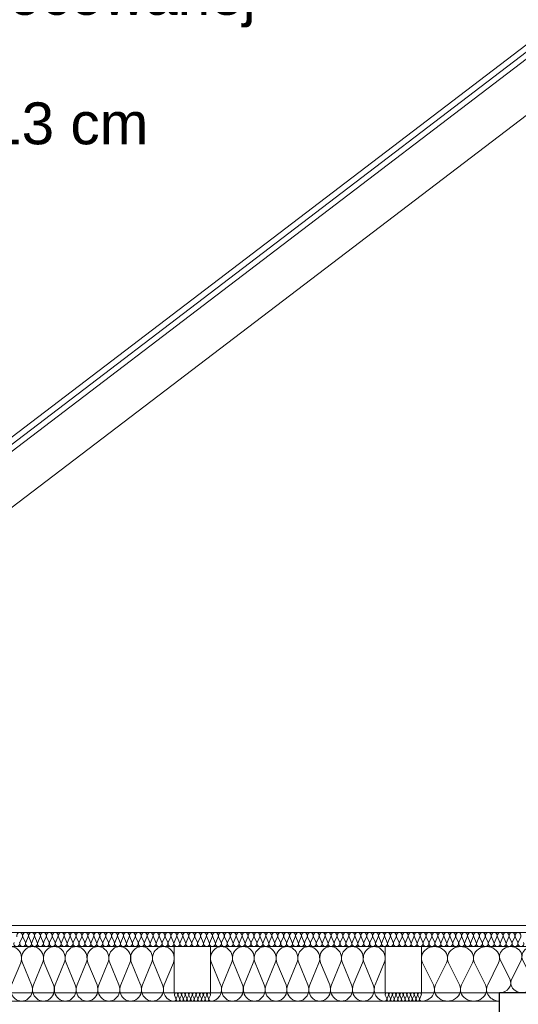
# Model space of a CAD drawing. Extents: x -396299 to -11759, y -15022 to 18278.
# Tile 146 of 205: x -102452 to -100667, y 10632 to 14155. Entities that reach past the tile are written whole.
import ezdxf

# ---------------------------------------------------------------- set-up
doc = ezdxf.new("R2010")
doc.units = 0
doc.header["$MEASUREMENT"] = 0
doc.layers.add('arch izolacje', color=7, linetype='Continuous')
doc.layers.add('arch izolacje_Nr_Pióra__24', color=7, linetype='Continuous', lineweight=13, true_color=0x029e21)
doc.layers.add('Inwentaryzacja Konst._Nr_Pióra__25', color=7, linetype='Continuous', lineweight=15, true_color=0x40a5ff)
for name, color, linetype, lineweight in [('Arch opisy_Nr_Pióra__1', 7, 'Continuous', 25), ('INWENT DACH_Nr_Pióra__5', 7, 'Continuous', 13), ('INWENT STROPY_Nr_Pióra__21', 7, 'Continuous', 13), ('INWENT.ŚCIANY_Nr_Pióra__1', 7, 'Continuous', 25), ('Inwentaryzacja Konst._Nr_Pióra__5', 7, 'Continuous', 13)]:
    doc.layers.add(name, color=color, linetype=linetype, lineweight=lineweight)
doc.styles.add('GENERATED_STYLE_8', font='arial.ttf')

# ---------------------------------------------------------------- blocks, each defined once
blk = doc.blocks.new('Izolacja cieplna 14_211', base_point=(-100508.6, 10838.2))
at = {"layer": 'arch izolacje_Nr_Pióra__24', "linetype": 'Continuous'}
for p, q in [((-102442.6, 10873.3), (-102451.4, 10853.1)), ((-102432, 10853.1), (-102440.8, 10873.3)), ((-102421.4, 10873.3), (-102430.2, 10853.1)), ((-102410.7, 10853.1), (-102419.6, 10873.3)), ((-102400.1, 10873.3), (-102408.9, 10853.1)), ((-102389.5, 10853.1), (-102398.3, 10873.3)), ((-102378.9, 10873.3), (-102387.7, 10853.1)), ((-102368.2, 10853.1), (-102377.1, 10873.3)), ((-102357.6, 10873.3), (-102366.5, 10853.1)), ((-102347, 10853.1), (-102355.8, 10873.3)), ((-102336.4, 10873.3), (-102345.2, 10853.1)), ((-102325.8, 10853.1), (-102334.6, 10873.3)), ((-102315.1, 10873.3), (-102324, 10853.1)), ((-102304.5, 10853.1), (-102313.4, 10873.3)), ((-102293.9, 10873.3), (-102302.7, 10853.1)), ((-102283.3, 10853.1), (-102292.1, 10873.3)), ((-102272.6, 10873.3), (-102281.5, 10853.1)), ((-102262, 10853.1), (-102270.9, 10873.3)), ((-102251.4, 10873.3), (-102260.2, 10853.1)), ((-102240.8, 10853.1), (-102249.6, 10873.3)), ((-102230.2, 10873.3), (-102239, 10853.1)), ((-102219.5, 10853.1), (-102228.4, 10873.3)), ((-102208.9, 10873.3), (-102217.8, 10853.1)), ((-102198.3, 10853.1), (-102207.1, 10873.3)), ((-102187.7, 10873.3), (-102196.5, 10853.1)), ((-102177.1, 10853.1), (-102185.9, 10873.3)), ((-102166.4, 10873.3), (-102175.3, 10853.1)), ((-102155.8, 10853.1), (-102164.7, 10873.3)), ((-102145.2, 10873.3), (-102154, 10853.1)), ((-102134.6, 10853.1), (-102143.4, 10873.3)), ((-102123.9, 10873.3), (-102132.8, 10853.1)), ((-102113.3, 10853.1), (-102122.2, 10873.3)), ((-102102.7, 10873.3), (-102111.5, 10853.1)), ((-102092.1, 10853.1), (-102100.9, 10873.3)), ((-102081.5, 10873.3), (-102090.3, 10853.1)), ((-102070.8, 10853.1), (-102079.7, 10873.3)), ((-102060.2, 10873.3), (-102069.1, 10853.1)), ((-102049.6, 10853.1), (-102058.4, 10873.3)), ((-102039, 10873.3), (-102047.8, 10853.1)), ((-102028.4, 10853.1), (-102037.2, 10873.3)), ((-102017.7, 10873.3), (-102026.6, 10853.1)), ((-102007.1, 10853.1), (-102015.9, 10873.3)), ((-101996.5, 10873.3), (-102005.3, 10853.1)), ((-101985.9, 10853.1), (-101994.7, 10873.3)), ((-101975.2, 10873.3), (-101984.1, 10853.1)), ((-101964.6, 10853.1), (-101973.5, 10873.3)), ((-101954, 10873.3), (-101962.8, 10853.1)), ((-101943.4, 10853.1), (-101952.2, 10873.3)), ((-101932.8, 10873.3), (-101941.6, 10853.1)), ((-101922.1, 10853.1), (-101931, 10873.3)), ((-101911.5, 10873.3), (-101920.4, 10853.1)), ((-101900.9, 10853.1), (-101909.7, 10873.3)), ((-101890.3, 10873.3), (-101899.1, 10853.1)), ((-101879.7, 10853.1), (-101888.5, 10873.3)), ((-101869, 10873.3), (-101877.9, 10853.1)), ((-101858.4, 10853.1), (-101867.2, 10873.3)), ((-101847.8, 10873.3), (-101856.6, 10853.1)), ((-101837.2, 10853.1), (-101846, 10873.3)), ((-101826.5, 10873.3), (-101835.4, 10853.1)), ((-101815.9, 10853.1), (-101824.8, 10873.3)), ((-101805.3, 10873.3), (-101814.1, 10853.1)), ((-101794.7, 10853.1), (-101803.5, 10873.3)), ((-101784.1, 10873.3), (-101792.9, 10853.1)), ((-101773.4, 10853.1), (-101782.3, 10873.3)), ((-101762.8, 10873.3), (-101771.7, 10853.1)), ((-101752.2, 10853.1), (-101761, 10873.3)), ((-101741.6, 10873.3), (-101750.4, 10853.1)), ((-101731, 10853.1), (-101739.8, 10873.3)), ((-101720.3, 10873.3), (-101729.2, 10853.1)), ((-101709.7, 10853.1), (-101718.5, 10873.3)), ((-101699.1, 10873.3), (-101707.9, 10853.1)), ((-101688.5, 10853.1), (-101697.3, 10873.3)), ((-101677.8, 10873.3), (-101686.7, 10853.1)), ((-101667.2, 10853.1), (-101676.1, 10873.3)), ((-101656.6, 10873.3), (-101665.4, 10853.1)), ((-101646, 10853.1), (-101654.8, 10873.3)), ((-101635.4, 10873.3), (-101644.2, 10853.1)), ((-101624.7, 10853.1), (-101633.6, 10873.3)), ((-101614.1, 10873.3), (-101623, 10853.1)), ((-101603.5, 10853.1), (-101612.3, 10873.3)), ((-101592.9, 10873.3), (-101601.7, 10853.1)), ((-101582.3, 10853.1), (-101591.1, 10873.3)), ((-101571.6, 10873.3), (-101580.5, 10853.1)), ((-101561, 10853.1), (-101569.8, 10873.3)), ((-101550.4, 10873.3), (-101559.2, 10853.1)), ((-101539.8, 10853.1), (-101548.6, 10873.3)), ((-101529.1, 10873.3), (-101538, 10853.1)), ((-101518.5, 10853.1), (-101527.4, 10873.3)), ((-101507.9, 10873.3), (-101516.7, 10853.1)), ((-101497.3, 10853.1), (-101506.1, 10873.3)), ((-101486.7, 10873.3), (-101495.5, 10853.1)), ((-101476, 10853.1), (-101484.9, 10873.3)), ((-101465.4, 10873.3), (-101474.3, 10853.1)), ((-101454.8, 10853.1), (-101463.6, 10873.3)), ((-101444.2, 10873.3), (-101453, 10853.1)), ((-101433.6, 10853.1), (-101442.4, 10873.3)), ((-101422.9, 10873.3), (-101431.8, 10853.1)), ((-101412.3, 10853.1), (-101421.1, 10873.3)), ((-101401.7, 10873.3), (-101410.5, 10853.1)), ((-101391.1, 10853.1), (-101399.9, 10873.3)), ((-101380.4, 10873.3), (-101389.3, 10853.1)), ((-101369.8, 10853.1), (-101378.7, 10873.3)), ((-101359.2, 10873.3), (-101368, 10853.1)), ((-101348.6, 10853.1), (-101357.4, 10873.3)), ((-101338, 10873.3), (-101346.8, 10853.1)), ((-101327.3, 10853.1), (-101336.2, 10873.3)), ((-101316.7, 10873.3), (-101325.6, 10853.1)), ((-101306.1, 10853.1), (-101314.9, 10873.3)), ((-101295.5, 10873.3), (-101304.3, 10853.1)), ((-101284.9, 10853.1), (-101293.7, 10873.3)), ((-101274.2, 10873.3), (-101283.1, 10853.1)), ((-101263.6, 10853.1), (-101272.4, 10873.3)), ((-101253, 10873.3), (-101261.8, 10853.1)), ((-101242.4, 10853.1), (-101251.2, 10873.3)), ((-101231.7, 10873.3), (-101240.6, 10853.1)), ((-101221.1, 10853.1), (-101230, 10873.3)), ((-101210.5, 10873.3), (-101219.3, 10853.1)), ((-101199.9, 10853.1), (-101208.7, 10873.3)), ((-101189.3, 10873.3), (-101198.1, 10853.1)), ((-101178.6, 10853.1), (-101187.5, 10873.3)), ((-101168, 10873.3), (-101176.9, 10853.1)), ((-101157.4, 10853.1), (-101166.2, 10873.3)), ((-101146.8, 10873.3), (-101155.6, 10853.1)), ((-101136.2, 10853.1), (-101145, 10873.3)), ((-101125.5, 10873.3), (-101134.4, 10853.1)), ((-101114.9, 10853.1), (-101123.7, 10873.3)), ((-101104.3, 10873.3), (-101113.1, 10853.1)), ((-101093.7, 10853.1), (-101102.5, 10873.3)), ((-101083, 10873.3), (-101091.9, 10853.1)), ((-101072.4, 10853.1), (-101081.3, 10873.3)), ((-101061.8, 10873.3), (-101070.6, 10853.1)), ((-101051.2, 10853.1), (-101060, 10873.3)), ((-101040.6, 10873.3), (-101049.4, 10853.1)), ((-101029.9, 10853.1), (-101038.8, 10873.3)), ((-101019.3, 10873.3), (-101028.2, 10853.1)), ((-101008.7, 10853.1), (-101017.5, 10873.3)), ((-100998.1, 10873.3), (-101006.9, 10853.1)), ((-100987.5, 10853.1), (-100996.3, 10873.3)), ((-100976.8, 10873.3), (-100985.7, 10853.1)), ((-100966.2, 10853.1), (-100975, 10873.3)), ((-100955.6, 10873.3), (-100964.4, 10853.1)), ((-100945, 10853.1), (-100953.8, 10873.3)), ((-100934.3, 10873.3), (-100943.2, 10853.1)), ((-100923.7, 10853.1), (-100932.6, 10873.3)), ((-100913.1, 10873.3), (-100921.9, 10853.1)), ((-100902.5, 10853.1), (-100911.3, 10873.3)), ((-100891.9, 10873.3), (-100900.7, 10853.1)), ((-100881.2, 10853.1), (-100890.1, 10873.3)), ((-100870.6, 10873.3), (-100879.5, 10853.1)), ((-100860, 10853.1), (-100868.8, 10873.3)), ((-100849.4, 10873.3), (-100858.2, 10853.1)), ((-100838.8, 10853.1), (-100847.6, 10873.3)), ((-100828.1, 10873.3), (-100837, 10853.1)), ((-100817.5, 10853.1), (-100826.3, 10873.3)), ((-100806.9, 10873.3), (-100815.7, 10853.1)), ((-100796.3, 10853.1), (-100805.1, 10873.3)), ((-100785.6, 10873.3), (-100794.5, 10853.1)), ((-100775, 10853.1), (-100783.9, 10873.3)), ((-100764.4, 10873.3), (-100773.2, 10853.1)), ((-100753.8, 10853.1), (-100762.6, 10873.3)), ((-100743.2, 10873.3), (-100752, 10853.1)), ((-100732.5, 10853.1), (-100741.4, 10873.3)), ((-100721.9, 10873.3), (-100730.8, 10853.1)), ((-100711.3, 10853.1), (-100720.1, 10873.3)), ((-100700.7, 10873.3), (-100709.5, 10853.1)), ((-100690.1, 10853.1), (-100698.9, 10873.3)), ((-100679.4, 10873.3), (-100688.3, 10853.1)), ((-100668.8, 10853.1), (-100677.6, 10873.3)), ((-100658.2, 10873.3), (-100667, 10853.1))]:
    blk.add_line(p, q, dxfattribs=at)
for centre, start_param, end_param in [((-102452.3, 10877.5), 1.158003, 5.125183), ((-102431.1, 10877.5), 1.158003, 5.125183), ((-102409.8, 10877.5), 1.158003, 5.125183), ((-102388.6, 10877.5), 1.158003, 5.125183), ((-102367.4, 10877.5), 1.158003, 5.125183), ((-102346.1, 10877.5), 1.158003, 5.125183), ((-102324.9, 10877.5), 1.158003, 5.125183), ((-102303.6, 10877.5), 1.158003, 5.125183), ((-102282.4, 10877.5), 1.158003, 5.125183), ((-102261.1, 10877.5), 1.158003, 5.125183), ((-102239.9, 10877.5), 1.158003, 5.125183), ((-102218.6, 10877.5), 1.158003, 5.125183), ((-102197.4, 10877.5), 1.158003, 5.125183), ((-102176.2, 10877.5), 1.158003, 5.125183), ((-102154.9, 10877.5), 1.158003, 5.125183), ((-102133.7, 10877.5), 1.158003, 5.125183), ((-102112.4, 10877.5), 1.158003, 5.125183), ((-102091.2, 10877.5), 1.158003, 5.125183), ((-102069.9, 10877.5), 1.158003, 5.125183), ((-102048.7, 10877.5), 1.158003, 5.125183), ((-102027.5, 10877.5), 1.158003, 5.125183), ((-102006.2, 10877.5), 1.158003, 5.125183), ((-101985, 10877.5), 1.158003, 5.125183), ((-101963.7, 10877.5), 1.158003, 5.125183), ((-101942.5, 10877.5), 1.158003, 5.125183), ((-101921.2, 10877.5), 1.158003, 5.125183), ((-101900, 10877.5), 1.158003, 5.125183), ((-101878.8, 10877.5), 1.158003, 5.125183), ((-101857.5, 10877.5), 1.158003, 5.125183), ((-101836.3, 10877.5), 1.158003, 5.125183), ((-101815, 10877.5), 1.158003, 5.125183), ((-101793.8, 10877.5), 1.158003, 5.125183), ((-101772.5, 10877.5), 1.158003, 5.125183), ((-101751.3, 10877.5), 1.158003, 5.125183), ((-101730.1, 10877.5), 1.158003, 5.125183), ((-101708.8, 10877.5), 1.158003, 5.125183), ((-101687.6, 10877.5), 1.158003, 5.125183), ((-101666.3, 10877.5), 1.158003, 5.125183), ((-101645.1, 10877.5), 1.158003, 5.125183), ((-101623.8, 10877.5), 1.158003, 5.125183), ((-101602.6, 10877.5), 1.158003, 5.125183), ((-101581.4, 10877.5), 1.158003, 5.125183), ((-101560.1, 10877.5), 1.158003, 5.125183), ((-101538.9, 10877.5), 1.158003, 5.125183), ((-101517.6, 10877.5), 1.158003, 5.125183), ((-101496.4, 10877.5), 1.158003, 5.125183), ((-101475.1, 10877.5), 1.158003, 5.125183), ((-101453.9, 10877.5), 1.158003, 5.125183), ((-101432.7, 10877.5), 1.158003, 5.125183), ((-101411.4, 10877.5), 1.158003, 5.125183), ((-101390.2, 10877.5), 1.158003, 5.125183), ((-101368.9, 10877.5), 1.158003, 5.125183), ((-101347.7, 10877.5), 1.158003, 5.125183), ((-101326.4, 10877.5), 1.158003, 5.125183), ((-101305.2, 10877.5), 1.158003, 5.125183), ((-101284, 10877.5), 1.158003, 5.125183), ((-101262.7, 10877.5), 1.158003, 5.125183), ((-101241.5, 10877.5), 1.158003, 5.125183), ((-101220.2, 10877.5), 1.158003, 5.125183), ((-101199, 10877.5), 1.158003, 5.125183), ((-101177.7, 10877.5), 1.158003, 5.125183), ((-101156.5, 10877.5), 1.158003, 5.125183), ((-101135.3, 10877.5), 1.158003, 5.125183), ((-101114, 10877.5), 1.158003, 5.125183), ((-101092.8, 10877.5), 1.158003, 5.125183), ((-101071.5, 10877.5), 1.158003, 5.125183), ((-101050.3, 10877.5), 1.158003, 5.125183), ((-101029, 10877.5), 1.158003, 5.125183), ((-101007.8, 10877.5), 1.158003, 5.125183), ((-100986.6, 10877.5), 1.158003, 5.125183), ((-100965.3, 10877.5), 1.158003, 5.125183), ((-100944.1, 10877.5), 1.158003, 5.125183), ((-100922.8, 10877.5), 1.158003, 5.125183), ((-100901.6, 10877.5), 1.158003, 5.125183), ((-100880.3, 10877.5), 1.158003, 5.125183), ((-100859.1, 10877.5), 1.158003, 5.125183), ((-100837.9, 10877.5), 1.158003, 5.125183), ((-100816.6, 10877.5), 1.158003, 5.125183), ((-100795.4, 10877.5), 1.158003, 5.125183), ((-100774.1, 10877.5), 1.158003, 5.125183), ((-100752.9, 10877.5), 1.158003, 5.125183), ((-100731.6, 10877.5), 1.158003, 5.125183), ((-100710.4, 10877.5), 1.158003, 5.125183), ((-100689.2, 10877.5), 1.158003, 5.125183), ((-100667.9, 10877.5), 1.158003, 5.125183), ((-102462.9, 10848.8), 4.299595, 8.266774), ((-102441.7, 10848.8), 4.299595, 8.266774), ((-102420.5, 10848.8), 4.299595, 8.266774), ((-102399.2, 10848.8), 4.299595, 8.266774), ((-102378, 10848.8), 4.299595, 8.266774), ((-102356.7, 10848.8), 4.299595, 8.266774), ((-102335.5, 10848.8), 4.299595, 8.266774), ((-102314.2, 10848.8), 4.299595, 8.266774), ((-102293, 10848.8), 4.299595, 8.266774), ((-102271.8, 10848.8), 4.299595, 8.266774), ((-102250.5, 10848.8), 4.299595, 8.266774), ((-102229.3, 10848.8), 4.299595, 8.266774), ((-102208, 10848.8), 4.299595, 8.266774), ((-102186.8, 10848.8), 4.299595, 8.266774), ((-102165.5, 10848.8), 4.299595, 8.266774), ((-102144.3, 10848.8), 4.299595, 8.266774), ((-102123.1, 10848.8), 4.299595, 8.266774), ((-102101.8, 10848.8), 4.299595, 8.266774), ((-102080.6, 10848.8), 4.299595, 8.266774), ((-102059.3, 10848.8), 4.299595, 8.266774), ((-102038.1, 10848.8), 4.299595, 8.266774), ((-102016.8, 10848.8), 4.299595, 8.266774), ((-101995.6, 10848.8), 4.299595, 8.266774), ((-101974.4, 10848.8), 4.299595, 8.266774), ((-101953.1, 10848.8), 4.299595, 8.266774), ((-101931.9, 10848.8), 4.299595, 8.266774), ((-101910.6, 10848.8), 4.299595, 8.266774), ((-101889.4, 10848.8), 4.299595, 8.266774), ((-101868.1, 10848.8), 4.299595, 8.266774), ((-101846.9, 10848.8), 4.299595, 8.266774), ((-101825.7, 10848.8), 4.299595, 8.266774), ((-101804.4, 10848.8), 4.299595, 8.266774), ((-101783.2, 10848.8), 4.299595, 8.266774), ((-101761.9, 10848.8), 4.299595, 8.266774), ((-101740.7, 10848.8), 4.299595, 8.266774), ((-101719.4, 10848.8), 4.299595, 8.266774), ((-101698.2, 10848.8), 4.299595, 8.266774), ((-101677, 10848.8), 4.299595, 8.266774), ((-101655.7, 10848.8), 4.299595, 8.266774), ((-101634.5, 10848.8), 4.299595, 8.266774), ((-101613.2, 10848.8), 4.299595, 8.266774), ((-101592, 10848.8), 4.299595, 8.266774), ((-101570.7, 10848.8), 4.299595, 8.266774), ((-101549.5, 10848.8), 4.299595, 8.266774), ((-101528.3, 10848.8), 4.299595, 8.266774), ((-101507, 10848.8), 4.299595, 8.266774), ((-101485.8, 10848.8), 4.299595, 8.266774), ((-101464.5, 10848.8), 4.299595, 8.266774), ((-101443.3, 10848.8), 4.299595, 8.266774), ((-101422, 10848.8), 4.299595, 8.266774), ((-101400.8, 10848.8), 4.299595, 8.266774), ((-101379.6, 10848.8), 4.299595, 8.266774), ((-101358.3, 10848.8), 4.299595, 8.266774), ((-101337.1, 10848.8), 4.299595, 8.266774), ((-101315.8, 10848.8), 4.299595, 8.266774), ((-101294.6, 10848.8), 4.299595, 8.266774), ((-101273.3, 10848.8), 4.299595, 8.266774), ((-101252.1, 10848.8), 4.299595, 8.266774), ((-101230.9, 10848.8), 4.299595, 8.266774), ((-101209.6, 10848.8), 4.299595, 8.266774), ((-101188.4, 10848.8), 4.299595, 8.266774), ((-101167.1, 10848.8), 4.299595, 8.266774), ((-101145.9, 10848.8), 4.299595, 8.266774), ((-101124.6, 10848.8), 4.299595, 8.266774), ((-101103.4, 10848.8), 4.299595, 8.266774), ((-101082.2, 10848.8), 4.299595, 8.266774), ((-101060.9, 10848.8), 4.299595, 8.266774), ((-101039.7, 10848.8), 4.299595, 8.266774), ((-101018.4, 10848.8), 4.299595, 8.266774), ((-100997.2, 10848.8), 4.299595, 8.266774), ((-100975.9, 10848.8), 4.299595, 8.266774), ((-100954.7, 10848.8), 4.299595, 8.266774), ((-100933.5, 10848.8), 4.299595, 8.266774), ((-100912.2, 10848.8), 4.299595, 8.266774), ((-100891, 10848.8), 4.299595, 8.266774), ((-100869.7, 10848.8), 4.299595, 8.266774), ((-100848.5, 10848.8), 4.299595, 8.266774), ((-100827.2, 10848.8), 4.299595, 8.266774), ((-100806, 10848.8), 4.299595, 8.266774), ((-100784.8, 10848.8), 4.299595, 8.266774), ((-100763.5, 10848.8), 4.299595, 8.266774), ((-100742.3, 10848.8), 4.299595, 8.266774), ((-100721, 10848.8), 4.299595, 8.266774), ((-100699.8, 10848.8), 4.299595, 8.266774), ((-100678.5, 10848.8), 4.299595, 8.266774), ((-100657.3, 10848.8), 4.299595, 8.266774)]:
    blk.add_ellipse(centre, major_axis=(0, -10.6), ratio=0.998803, start_param=start_param, end_param=end_param, dxfattribs=at)
blk = doc.blocks.new('Izolacja cieplna 14_219', base_point=(-101898.6, 10643.2))
at = {"layer": 'arch izolacje_Nr_Pióra__24', "linetype": 'Continuous'}
for p, q in [((-102487.8, 10701.3), (-102520.3, 10780.1)), ((-102448.7, 10780.1), (-102481.2, 10701.3)), ((-102409.7, 10701.3), (-102442.2, 10780.1)), ((-102370.6, 10780.1), (-102403.1, 10701.3)), ((-102331.6, 10701.3), (-102364.1, 10780.1)), ((-102292.5, 10780.1), (-102325, 10701.3)), ((-102253.4, 10701.3), (-102285.9, 10780.1)), ((-102214.4, 10780.1), (-102246.9, 10701.3)), ((-102175.3, 10701.3), (-102207.8, 10780.1)), ((-102136.2, 10780.1), (-102168.7, 10701.3)), ((-102097.2, 10701.3), (-102129.7, 10780.1)), ((-102058.1, 10780.1), (-102090.6, 10701.3)), ((-102019.1, 10701.3), (-102051.6, 10780.1)), ((-101980, 10780.1), (-102012.5, 10701.3)), ((-101940.9, 10701.3), (-101973.4, 10780.1)), ((-101901.9, 10780.1), (-101934.4, 10701.3))]:
    blk.add_line(p, q, dxfattribs=at)
for centre, start_param, end_param in [((-102484.5, 10796.7), 1.158003, 5.125183), ((-102406.4, 10796.7), 1.158003, 5.125183), ((-102328.3, 10796.7), 1.158003, 5.125183), ((-102250.2, 10796.7), 1.158003, 5.125183), ((-102172, 10796.7), 1.158003, 5.125183), ((-102093.9, 10796.7), 1.158003, 5.125183), ((-102015.8, 10796.7), 1.158003, 5.125183), ((-101937.7, 10796.7), 1.158003, 5.125183), ((-102523.6, 10684.7), 0, 1.983589), ((-102445.5, 10684.7), 4.299595, 8.266774), ((-102367.3, 10684.7), 4.299595, 8.266774), ((-102289.2, 10684.7), 4.299595, 8.266774), ((-102211.1, 10684.7), 4.299595, 8.266774), ((-102133, 10684.7), 4.299595, 8.266774), ((-102054.8, 10684.7), 4.299595, 8.266774), ((-101976.7, 10684.7), 4.299595, 8.266774), ((-101898.6, 10684.7), 4.299596, 6.283185)]:
    blk.add_ellipse(centre, major_axis=(0, -41.5), ratio=0.941888, start_param=start_param, end_param=end_param, dxfattribs=at)
blk = doc.blocks.new('Izolacja cieplna 14_220', base_point=(-101143.6, 10643.2))
at = {"layer": 'arch izolacje_Nr_Pióra__24', "linetype": 'Continuous'}
for p, q in [((-101732.8, 10701.3), (-101765.3, 10780.1)), ((-101693.7, 10780.1), (-101726.2, 10701.3)), ((-101654.7, 10701.3), (-101687.2, 10780.1)), ((-101615.6, 10780.1), (-101648.1, 10701.3)), ((-101576.6, 10701.3), (-101609.1, 10780.1)), ((-101537.5, 10780.1), (-101570, 10701.3)), ((-101498.4, 10701.3), (-101530.9, 10780.1)), ((-101459.4, 10780.1), (-101491.9, 10701.3)), ((-101420.3, 10701.3), (-101452.8, 10780.1)), ((-101381.2, 10780.1), (-101413.7, 10701.3)), ((-101342.2, 10701.3), (-101374.7, 10780.1)), ((-101303.1, 10780.1), (-101335.6, 10701.3)), ((-101264.1, 10701.3), (-101296.6, 10780.1)), ((-101225, 10780.1), (-101257.5, 10701.3)), ((-101185.9, 10701.3), (-101218.4, 10780.1)), ((-101146.9, 10780.1), (-101179.4, 10701.3))]:
    blk.add_line(p, q, dxfattribs=at)
for centre, start_param, end_param in [((-101729.5, 10796.7), 1.158003, 5.125183), ((-101651.4, 10796.7), 1.158003, 5.125183), ((-101573.3, 10796.7), 1.158003, 5.125183), ((-101495.2, 10796.7), 1.158003, 5.125183), ((-101417, 10796.7), 1.158003, 5.125183), ((-101338.9, 10796.7), 1.158003, 5.125183), ((-101260.8, 10796.7), 1.158003, 5.125183), ((-101182.7, 10796.7), 1.158003, 5.125183), ((-101768.6, 10684.7), 0, 1.983589), ((-101690.5, 10684.7), 4.299595, 8.266774), ((-101612.3, 10684.7), 4.299595, 8.266774), ((-101534.2, 10684.7), 4.299595, 8.266774), ((-101456.1, 10684.7), 4.299595, 8.266774), ((-101378, 10684.7), 4.299595, 8.266774), ((-101299.8, 10684.7), 4.299595, 8.266774), ((-101221.7, 10684.7), 4.299595, 8.266774), ((-101143.6, 10684.7), 4.299596, 6.283185)]:
    blk.add_ellipse(centre, major_axis=(0, -41.5), ratio=0.941888, start_param=start_param, end_param=end_param, dxfattribs=at)
blk = doc.blocks.new('Izolacja cieplna 14_221', base_point=(-100733.6, 10643.2))
at = {"layer": 'arch izolacje_Nr_Pióra__24', "linetype": 'Continuous'}
for p, q in [((-100970.8, 10701.3), (-101009.7, 10780.1)), ((-100924.2, 10780.1), (-100963, 10701.3)), ((-100877.5, 10701.3), (-100916.3, 10780.1)), ((-100830.8, 10780.1), (-100869.7, 10701.3)), ((-100784.2, 10701.3), (-100823, 10780.1)), ((-100737.5, 10780.1), (-100776.3, 10701.3))]:
    blk.add_line(p, q, dxfattribs=at)
for centre, start_param, end_param in [((-100966.9, 10796.7), 2.728799, 6.695979), ((-100873.6, 10796.7), 2.728799, 6.695979), ((-100780.3, 10796.7), 2.728799, 6.695979), ((-101013.6, 10684.7), 1.570796, 3.554385), ((-100920.3, 10684.7), 5.870392, 9.837571), ((-100826.9, 10684.7), 5.870392, 9.837571), ((-100733.6, 10684.7), 5.870392, 7.853982)]:
    blk.add_ellipse(centre, major_axis=(-46.7, 0), ratio=0.888698, start_param=start_param, end_param=end_param, dxfattribs=at)
blk = doc.blocks.new('Izolacja cieplna 14_247', base_point=(-101013.6, 10643.2))
at = {"layer": 'arch izolacje_Nr_Pióra__24', "linetype": 'Continuous'}
for p, q in [((-101137.6, 10652.1), (-101143, 10664.2)), ((-101131.1, 10664.2), (-101136.5, 10652.1)), ((-101124.6, 10652.1), (-101130, 10664.2)), ((-101118.1, 10664.2), (-101123.5, 10652.1)), ((-101111.6, 10652.1), (-101117, 10664.2)), ((-101105.1, 10664.2), (-101110.5, 10652.1)), ((-101098.6, 10652.1), (-101104, 10664.2)), ((-101092.1, 10664.2), (-101097.5, 10652.1)), ((-101085.6, 10652.1), (-101091, 10664.2)), ((-101079.1, 10664.2), (-101084.5, 10652.1)), ((-101072.6, 10652.1), (-101078, 10664.2)), ((-101066.1, 10664.2), (-101071.5, 10652.1)), ((-101059.6, 10652.1), (-101065, 10664.2)), ((-101053.1, 10664.2), (-101058.5, 10652.1)), ((-101046.6, 10652.1), (-101052, 10664.2)), ((-101040.1, 10664.2), (-101045.5, 10652.1)), ((-101033.6, 10652.1), (-101039, 10664.2)), ((-101027.1, 10664.2), (-101032.5, 10652.1)), ((-101020.6, 10652.1), (-101026, 10664.2)), ((-101014.1, 10664.2), (-101019.5, 10652.1))]:
    blk.add_line(p, q, dxfattribs=at)
for centre, start_param, end_param in [((-101137.1, 10666.8), 2.728799, 6.695979), ((-101143.6, 10649.6), 1.570796, 3.554385), ((-101130.6, 10649.6), 5.870392, 9.837571), ((-101124.1, 10666.8), 2.728799, 6.695979), ((-101117.6, 10649.6), 5.870392, 9.837571), ((-101111.1, 10666.8), 2.728799, 6.695979), ((-101104.6, 10649.6), 5.870392, 9.837571), ((-101098.1, 10666.8), 2.728799, 6.695979), ((-101091.6, 10649.6), 5.870392, 9.837571), ((-101085.1, 10666.8), 2.728799, 6.695979), ((-101078.6, 10649.6), 5.870392, 9.837571), ((-101072.1, 10666.8), 2.728799, 6.695979), ((-101065.6, 10649.6), 5.870392, 9.837571), ((-101059.1, 10666.8), 2.728799, 6.695979), ((-101052.6, 10649.6), 5.870392, 9.837571), ((-101046.1, 10666.8), 2.728799, 6.695979), ((-101039.6, 10649.6), 5.870392, 9.837571), ((-101033.1, 10666.8), 2.728799, 6.695979), ((-101026.6, 10649.6), 5.870392, 9.837571), ((-101020.1, 10666.8), 2.728799, 6.695979), ((-101013.6, 10649.6), 5.870392, 7.853982)]:
    blk.add_ellipse(centre, major_axis=(-6.5, 0), ratio=0.981591, start_param=start_param, end_param=end_param, dxfattribs=at)
blk = doc.blocks.new('Izolacja cieplna 14_248', base_point=(-101768.6, 10643.2))
at = {"layer": 'arch izolacje_Nr_Pióra__24', "linetype": 'Continuous'}
for p, q in [((-101892.6, 10652.1), (-101898, 10664.2)), ((-101886.1, 10664.2), (-101891.5, 10652.1)), ((-101879.6, 10652.1), (-101885, 10664.2)), ((-101873.1, 10664.2), (-101878.5, 10652.1)), ((-101866.6, 10652.1), (-101872, 10664.2)), ((-101860.1, 10664.2), (-101865.5, 10652.1)), ((-101853.6, 10652.1), (-101859, 10664.2)), ((-101847.1, 10664.2), (-101852.5, 10652.1)), ((-101840.6, 10652.1), (-101846, 10664.2)), ((-101834.1, 10664.2), (-101839.5, 10652.1)), ((-101827.6, 10652.1), (-101833, 10664.2)), ((-101821.1, 10664.2), (-101826.5, 10652.1)), ((-101814.6, 10652.1), (-101820, 10664.2)), ((-101808.1, 10664.2), (-101813.5, 10652.1)), ((-101801.6, 10652.1), (-101807, 10664.2)), ((-101795.1, 10664.2), (-101800.5, 10652.1)), ((-101788.6, 10652.1), (-101794, 10664.2)), ((-101782.1, 10664.2), (-101787.5, 10652.1)), ((-101775.6, 10652.1), (-101781, 10664.2)), ((-101769.1, 10664.2), (-101774.5, 10652.1))]:
    blk.add_line(p, q, dxfattribs=at)
for centre, start_param, end_param in [((-101892.1, 10666.8), 2.728799, 6.695979), ((-101898.6, 10649.6), 1.570796, 3.554385), ((-101885.6, 10649.6), 5.870392, 9.837571), ((-101879.1, 10666.8), 2.728799, 6.695979), ((-101872.6, 10649.6), 5.870392, 9.837571), ((-101866.1, 10666.8), 2.728799, 6.695979), ((-101859.6, 10649.6), 5.870392, 9.837571), ((-101853.1, 10666.8), 2.728799, 6.695979), ((-101846.6, 10649.6), 5.870392, 9.837571), ((-101840.1, 10666.8), 2.728799, 6.695979), ((-101833.6, 10649.6), 5.870392, 9.837571), ((-101827.1, 10666.8), 2.728799, 6.695979), ((-101820.6, 10649.6), 5.870392, 9.837571), ((-101814.1, 10666.8), 2.728799, 6.695979), ((-101807.6, 10649.6), 5.870392, 9.837571), ((-101801.1, 10666.8), 2.728799, 6.695979), ((-101794.6, 10649.6), 5.870392, 9.837571), ((-101788.1, 10666.8), 2.728799, 6.695979), ((-101781.6, 10649.6), 5.870392, 9.837571), ((-101775.1, 10666.8), 2.728799, 6.695979), ((-101768.6, 10649.6), 5.870392, 7.853982)]:
    blk.add_ellipse(centre, major_axis=(-6.5, 0), ratio=0.981591, start_param=start_param, end_param=end_param, dxfattribs=at)
blk = doc.blocks.new('Izolacja cieplna 14_252', base_point=(-100573.6, 10673.2))
at = {"layer": 'arch izolacje_Nr_Pióra__24', "linetype": 'Continuous'}
for p, q in [((-100697, 10722.3), (-100730.2, 10789)), ((-100657, 10789), (-100690.2, 10722.3)), ((-100617, 10722.3), (-100650.2, 10789)), ((-100577, 10789), (-100610.2, 10722.3))]:
    blk.add_line(p, q, dxfattribs=at)
for centre, start_param, end_param in [((-100693.6, 10803.1), 2.728799, 6.695979), ((-100613.6, 10803.1), 2.728799, 6.695979), ((-100733.6, 10708.3), 1.570796, 3.554385), ((-100653.6, 10708.3), 5.870392, 9.837571), ((-100573.6, 10708.3), 5.870392, 7.853982)]:
    blk.add_ellipse(centre, major_axis=(-40, 0), ratio=0.877305, start_param=start_param, end_param=end_param, dxfattribs=at)

msp = doc.modelspace()

# ---------------------------------------------------------------- linework, layer by layer
at = {"layer": 'INWENT DACH_Nr_Pióra__5', "linetype": 'Continuous'}
for p, q in [((-104833.6, 10869), (-97703.6, 16299.8)), ((-104813.6, 10859), (-97703.6, 16274.6))]:
    msp.add_line(p, q, dxfattribs=at)
at = {"layer": 'INWENT STROPY_Nr_Pióra__21', "linetype": 'Continuous'}
for p, q in [((-104268.6, 10913.2), (-100508.6, 10913.2)), ((-100508.6, 10888.2), (-104268.6, 10888.2)), ((-100733.6, 10643.2), (-104013.6, 10643.2))]:
    msp.add_line(p, q, dxfattribs=at)
at = {"layer": 'INWENT.ŚCIANY_Nr_Pióra__1', "linetype": 'Continuous'}
for p in [(-100733.6, 7933.2), (-100573.6, 10673.2)]:
    msp.add_line(p, (-100733.6, 10673.2), dxfattribs=at)
at = {"layer": 'Inwentaryzacja Konst._Nr_Pióra__25', "linetype": 'Continuous'}
for p, q in [((-97523.6, 10838.2), (-104213.6, 10838.2)), ((-101898.6, 10838.2), (-101768.6, 10838.2)), ((-101898.6, 10673.2), (-101898.6, 10838.2)), ((-101768.6, 10838.2), (-101768.6, 10673.2)), ((-101143.6, 10838.2), (-101013.6, 10838.2)), ((-101143.6, 10673.2), (-101143.6, 10838.2)), ((-101013.6, 10838.2), (-101013.6, 10673.2)), ((-100733.6, 10673.2), (-104013.6, 10673.2)), ((-101768.6, 10673.2), (-101898.6, 10673.2)), ((-101013.6, 10673.2), (-101143.6, 10673.2))]:
    msp.add_line(p, q, dxfattribs=at)
at = {"layer": 'Inwentaryzacja Konst._Nr_Pióra__5', "linetype": 'Continuous'}
for p, q in [((-104813.6, 10833.9), (-97703.6, 16249.5)), ((-104347, 10988.2), (-100508.6, 13911.8))]:
    msp.add_line(p, q, dxfattribs=at)

# ---------------------------------------------------------------- block references
at = {"layer": 'arch izolacje', "color": 104, "linetype": 'Continuous', "lineweight": 20, "true_color": 0x029e21}
for name, p in [('Izolacja cieplna 14_211', (-100508.6, 10838.2)), ('Izolacja cieplna 14_219', (-101898.6, 10643.2)), ('Izolacja cieplna 14_220', (-101143.6, 10643.2)), ('Izolacja cieplna 14_221', (-100733.6, 10643.2)), ('Izolacja cieplna 14_252', (-100573.6, 10673.2)), ('Izolacja cieplna 14_248', (-101768.6, 10643.2)), ('Izolacja cieplna 14_247', (-101013.6, 10643.2))]:
    msp.add_blockref(name, p, dxfattribs=at)

# ---------------------------------------------------------------- texts
at = {"layer": 'Arch opisy_Nr_Pióra__1', "linetype": 'Continuous', "insert": (-106136.9, 16638.9), "char_height": 150, "width": 6374.89, "attachment_point": 1, "line_spacing_factor": 0.926415, "style": 'GENERATED_STYLE_8'}
msp.add_mtext('\\A1;{\\fArial|b1|i0|c0|p38;D      - STROP NAD PARTEREM\\P           CZĘŚĆ WYSOKA BUDYNKU:\\P\\fArial|b0|i0|c0|p38;1,0    - terrakota\\P2,2    - płyta OSB felcowana \\P1,0    - płyta pilśniowa twarda\\P2,0    - podłoga drewniana\\P7,0  - warstwa polepy \\P2,0    - istniejące deski ślepego pułapu\\P8,0    - istniejąca pustka powietrzna\\P3,0    - drewniany stelaż z krawędziaków 3x4 cm co 15 cm\\P2,5    - zaprawa tynkarska na trzcinie mocowanej \\P           do drewnianego stelażu\\PCzęść konstrukcyjna stropu - belki 15x13 cm \\Pw rozstawie około 87 cm}', dxfattribs=at)

doc.saveas('drawing.dxf')
